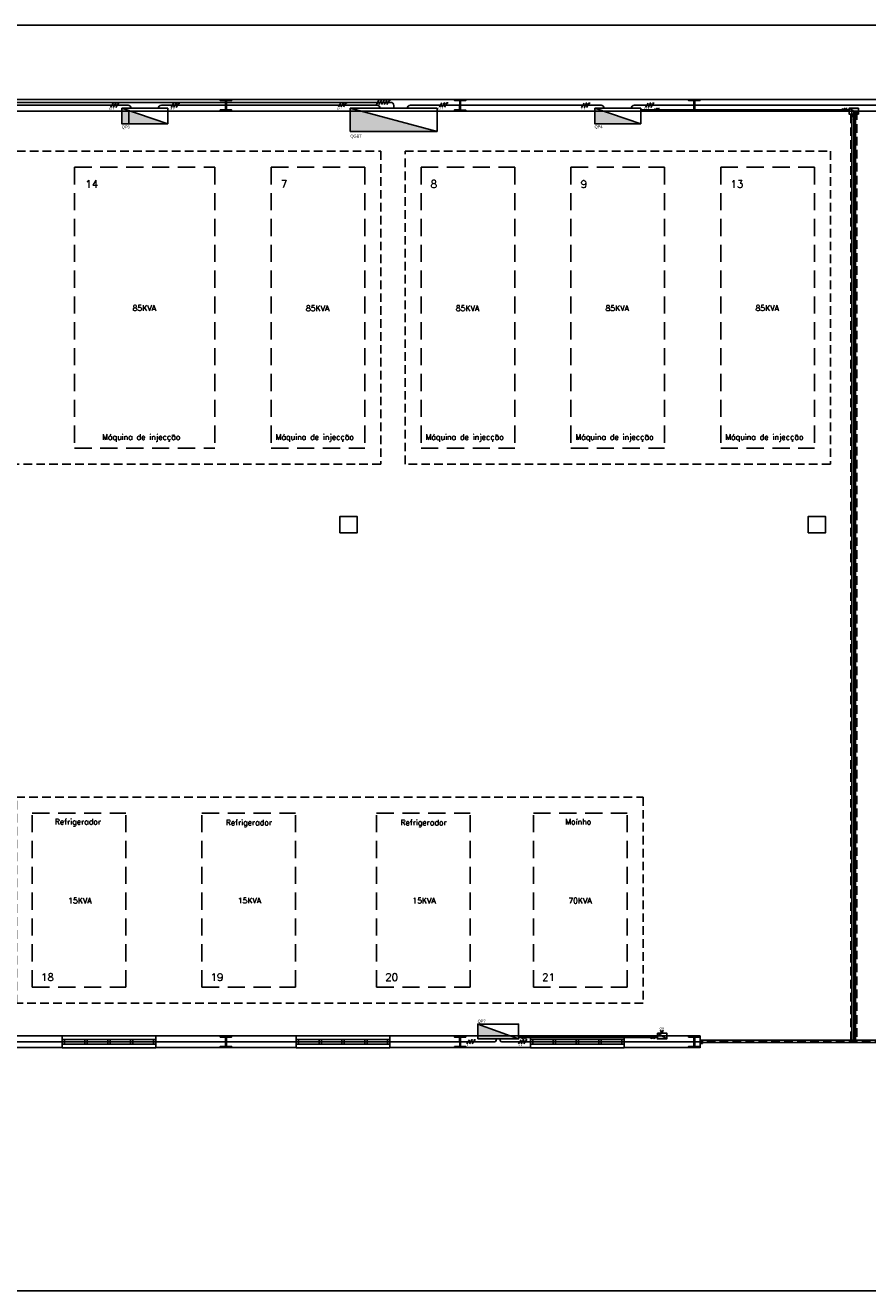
# Model space of a CAD drawing. Header units: millimetres. Extents: x -559 to 10735, y -2326 to 222.
# Tile 17 of 106: x -383 to -334, y 74 to 148. Entities that reach past the tile are written whole.
import ezdxf

# ---------------------------------------------------------------- set-up
doc = ezdxf.new("R2010")
doc.units = ezdxf.units.MM
doc.header["$LTSCALE"] = 4
doc.linetypes.add('HIDDEN', pattern=[0.375, 0.25, -0.125])
doc.linetypes.add('HIDDEN2', pattern=[0.1875, 0.125, -0.0625])
for name, color, linetype in [('Caminhos entre Quadros Eletricos', 2, 'Continuous'), ('Extremos da Area Total', 253, 'Continuous'), ('Identificaçao de Comodos', 251, 'Continuous'), ('Planta Baixa', 251, 'Continuous'), ('Quadros de Alimentaçao', 30, 'Continuous'), ('Quadros de Tomadas', 20, 'Continuous'), ('Separaçao de Cargas', 82, 'Continuous'), ('TRAY', 1, 'Continuous')]:
    doc.layers.add(name, color=color, linetype=linetype)
doc.styles.add('ROMANS8', font='romans8', dxfattribs={"height": 0.2})

# ---------------------------------------------------------------- blocks, each defined once
blk = doc.blocks.new('AUW01D3S-flat-22-flat-1')
at = {"color": 9}
for p, q in [((0, 0.125), (-2, 0.125)), ((0, -0.125), (-2, -0.125))]:
    blk.add_line(p, q, dxfattribs=at)
blk = doc.blocks.new('AUD18D1S-flat-52-flat-1')
at = {"color": 9}
for p, q in [((-2, -0.125), (-2, 0.125)), ((0, 0.125), (0, -0.125))]:
    blk.add_line(p, q, dxfattribs=at)
blk = doc.blocks.new('AUD19D1S-flat-52-flat-1')
at = {"color": 9}
for p, q in [((-2, 0), (-2, 0)), ((0, 0), (0, 0))]:
    blk.add_line(p, q, dxfattribs=at)
blk = doc.blocks.new('AUD37D1S-flat-152-flat-1')
at = {"color": 9}
for p, q in [((-0.05, 0.05), (-0.05, -0.05)), ((0, 0.05), (-0.05, 0.05)), ((0, -0.05), (0, 0.05)), ((-0.05, -0.05), (0, -0.05))]:
    blk.add_line(p, q, dxfattribs=at)
at = {"color": 9, "width": 0.5, "flags": 3}
for p in [(-0.05, 0), (-0.05, -0.05)]:
    blk.add_attdef('JAMBPT', p, '', height=0.01, rotation=180, dxfattribs=at)
at = {"color": 9, "oblique": 36.8699, "width": 1.25, "flags": 3}
for p in [(-0.05, 0.05), (-0.05, 0), (-0.05, -0.05)]:
    blk.add_attdef('JAMBPT', p, '', height=0.00632, rotation=243.4349, dxfattribs=at)
blk = doc.blocks.new('AUD37D1S-flat-151-flat-1')
at = {"color": 9}
for p, q in [((0, -0.05), (0, 0.05)), ((0, 0.05), (0.05, 0.05)), ((0.05, 0.05), (0.05, -0.05)), ((0.05, -0.05), (0, -0.05))]:
    blk.add_line(p, q, dxfattribs=at)
at = {"color": 9, "text_generation_flag": 4, "width": 1.25, "flags": 3}
for p in [(0.05, 0.05), (0.05, 0), (0.05, -0.05)]:
    blk.add_attdef('JAMBPT', p, '', height=0.00632, rotation=296.5651, dxfattribs=at)
at = {"color": 9, "text_generation_flag": 4, "width": 0.5, "flags": 3}
for p in [(0.05, 0), (0.05, -0.05)]:
    blk.add_attdef('JAMBPT', p, '', height=0.01, dxfattribs=at)
blk = doc.blocks.new('AUD40D1S-flat-44-flat-1')
at = {"color": 9}
for p, q in [((-1, 0.05), (-1, -0.05)), ((1, 0.05), (-1, 0.05)), ((1, -0.05), (1, 0.05)), ((-1, -0.05), (1, -0.05))]:
    blk.add_line(p, q, dxfattribs=at)
blk = doc.blocks.new('AUD40D1S-flat-43-flat-1')
at = {"color": 9}
for p, q in [((-1, 0.05), (-1, -0.05)), ((1, 0.05), (-1, 0.05)), ((1, -0.05), (1, 0.05)), ((-1, -0.05), (1, -0.05))]:
    blk.add_line(p, q, dxfattribs=at)
blk = doc.blocks.new('AUD37D1S-flat-150-flat-1')
at = {"color": 9}
for p, q in [((-0.05, 0.05), (-0.05, -0.05)), ((0, 0.05), (-0.05, 0.05)), ((0, -0.05), (0, 0.05)), ((-0.05, -0.05), (0, -0.05))]:
    blk.add_line(p, q, dxfattribs=at)
at = {"color": 9, "width": 0.5, "flags": 3}
for p in [(-0.05, 0), (-0.05, -0.05)]:
    blk.add_attdef('JAMBPT', p, '', height=0.01, rotation=180, dxfattribs=at)
at = {"color": 9, "oblique": 36.8699, "width": 1.25, "flags": 3}
for p in [(-0.05, 0.05), (-0.05, 0), (-0.05, -0.05)]:
    blk.add_attdef('JAMBPT', p, '', height=0.00632, rotation=243.4349, dxfattribs=at)
blk = doc.blocks.new('AUD37D1S-flat-149-flat-1')
at = {"color": 9}
for p, q in [((-0.05, 0.05), (-0.05, -0.05)), ((0, 0.05), (-0.05, 0.05)), ((0, -0.05), (0, 0.05)), ((-0.05, -0.05), (0, -0.05))]:
    blk.add_line(p, q, dxfattribs=at)
at = {"color": 9, "width": 0.5, "flags": 3}
for p in [(-0.05, 0), (-0.05, -0.05)]:
    blk.add_attdef('JAMBPT', p, '', height=0.01, rotation=180, dxfattribs=at)
at = {"color": 9, "oblique": 36.8699, "width": 1.25, "flags": 3}
for p in [(-0.05, 0.05), (-0.05, 0), (-0.05, -0.05)]:
    blk.add_attdef('JAMBPT', p, '', height=0.00632, rotation=243.4349, dxfattribs=at)
blk = doc.blocks.new('AUD37D1S-flat-148-flat-1')
at = {"color": 9}
for p, q in [((-0.05, 0.05), (-0.05, -0.05)), ((0, 0.05), (-0.05, 0.05)), ((0, -0.05), (0, 0.05)), ((-0.05, -0.05), (0, -0.05))]:
    blk.add_line(p, q, dxfattribs=at)
at = {"color": 9, "width": 0.5, "flags": 3}
for p in [(-0.05, 0), (-0.05, -0.05)]:
    blk.add_attdef('JAMBPT', p, '', height=0.01, rotation=180, dxfattribs=at)
at = {"color": 9, "oblique": 36.8699, "width": 1.25, "flags": 3}
for p in [(-0.05, 0.05), (-0.05, 0), (-0.05, -0.05)]:
    blk.add_attdef('JAMBPT', p, '', height=0.00632, rotation=243.4349, dxfattribs=at)
blk = doc.blocks.new('AUW01D1S-flat-68-flat-1')
at = {"color": 9}
blk.add_line((0.21875, 0), (-0.21875, 0), dxfattribs=at)
blk = doc.blocks.new('AUW01D1S-flat-67-flat-1')
at = {"color": 9}
blk.add_line((0.21875, 0), (-0.21875, 0), dxfattribs=at)
blk = doc.blocks.new('AUW01D1S-flat-66-flat-1')
at = {"color": 9}
blk.add_line((0.21875, 0), (-0.21875, 0), dxfattribs=at)
blk = doc.blocks.new('AUW01D1S-flat-65-flat-1')
at = {"color": 9}
blk.add_line((0.21875, 0), (-0.21875, 0), dxfattribs=at)
blk = doc.blocks.new('AUW01D3S-flat-21-flat-1')
at = {"color": 9}
for p, q in [((0, 0.125), (-2, 0.125)), ((0, -0.125), (-2, -0.125))]:
    blk.add_line(p, q, dxfattribs=at)
blk = doc.blocks.new('AUD18D1S-flat-51-flat-1')
at = {"color": 9}
for p, q in [((-2, -0.125), (-2, 0.125)), ((0, 0.125), (0, -0.125))]:
    blk.add_line(p, q, dxfattribs=at)
blk = doc.blocks.new('AUD19D1S-flat-51-flat-1')
at = {"color": 9}
for p, q in [((-2, 0), (-2, 0)), ((0, 0), (0, 0))]:
    blk.add_line(p, q, dxfattribs=at)
blk = doc.blocks.new('AUD37D1S-flat-147-flat-1')
at = {"color": 9}
for p, q in [((-0.05, 0.05), (-0.05, -0.05)), ((0, 0.05), (-0.05, 0.05)), ((0, -0.05), (0, 0.05)), ((-0.05, -0.05), (0, -0.05))]:
    blk.add_line(p, q, dxfattribs=at)
at = {"color": 9, "width": 0.5, "flags": 3}
for p in [(-0.05, 0), (-0.05, -0.05)]:
    blk.add_attdef('JAMBPT', p, '', height=0.01, rotation=180, dxfattribs=at)
at = {"color": 9, "oblique": 36.8699, "width": 1.25, "flags": 3}
for p in [(-0.05, 0.05), (-0.05, 0), (-0.05, -0.05)]:
    blk.add_attdef('JAMBPT', p, '', height=0.00632, rotation=243.4349, dxfattribs=at)
blk = doc.blocks.new('AUD37D1S-flat-146-flat-1')
at = {"color": 9}
for p, q in [((0, -0.05), (0, 0.05)), ((0, 0.05), (0.05, 0.05)), ((0.05, 0.05), (0.05, -0.05)), ((0.05, -0.05), (0, -0.05))]:
    blk.add_line(p, q, dxfattribs=at)
at = {"color": 9, "text_generation_flag": 4, "width": 1.25, "flags": 3}
for p in [(0.05, 0.05), (0.05, 0), (0.05, -0.05)]:
    blk.add_attdef('JAMBPT', p, '', height=0.00632, rotation=296.5651, dxfattribs=at)
at = {"color": 9, "text_generation_flag": 4, "width": 0.5, "flags": 3}
for p in [(0.05, 0), (0.05, -0.05)]:
    blk.add_attdef('JAMBPT', p, '', height=0.01, dxfattribs=at)
blk = doc.blocks.new('AUD40D1S-flat-42-flat-1')
at = {"color": 9}
for p, q in [((-1, 0.05), (-1, -0.05)), ((1, 0.05), (-1, 0.05)), ((1, -0.05), (1, 0.05)), ((-1, -0.05), (1, -0.05))]:
    blk.add_line(p, q, dxfattribs=at)
blk = doc.blocks.new('AUD40D1S-flat-41-flat-1')
at = {"color": 9}
for p, q in [((-1, 0.05), (-1, -0.05)), ((1, 0.05), (-1, 0.05)), ((1, -0.05), (1, 0.05)), ((-1, -0.05), (1, -0.05))]:
    blk.add_line(p, q, dxfattribs=at)
blk = doc.blocks.new('AUD37D1S-flat-145-flat-1')
at = {"color": 9}
for p, q in [((-0.05, 0.05), (-0.05, -0.05)), ((0, 0.05), (-0.05, 0.05)), ((0, -0.05), (0, 0.05)), ((-0.05, -0.05), (0, -0.05))]:
    blk.add_line(p, q, dxfattribs=at)
at = {"color": 9, "width": 0.5, "flags": 3}
for p in [(-0.05, 0), (-0.05, -0.05)]:
    blk.add_attdef('JAMBPT', p, '', height=0.01, rotation=180, dxfattribs=at)
at = {"color": 9, "oblique": 36.8699, "width": 1.25, "flags": 3}
for p in [(-0.05, 0.05), (-0.05, 0), (-0.05, -0.05)]:
    blk.add_attdef('JAMBPT', p, '', height=0.00632, rotation=243.4349, dxfattribs=at)
blk = doc.blocks.new('AUD37D1S-flat-144-flat-1')
at = {"color": 9}
for p, q in [((-0.05, 0.05), (-0.05, -0.05)), ((0, 0.05), (-0.05, 0.05)), ((0, -0.05), (0, 0.05)), ((-0.05, -0.05), (0, -0.05))]:
    blk.add_line(p, q, dxfattribs=at)
at = {"color": 9, "width": 0.5, "flags": 3}
for p in [(-0.05, 0), (-0.05, -0.05)]:
    blk.add_attdef('JAMBPT', p, '', height=0.01, rotation=180, dxfattribs=at)
at = {"color": 9, "oblique": 36.8699, "width": 1.25, "flags": 3}
for p in [(-0.05, 0.05), (-0.05, 0), (-0.05, -0.05)]:
    blk.add_attdef('JAMBPT', p, '', height=0.00632, rotation=243.4349, dxfattribs=at)
blk = doc.blocks.new('AUD37D1S-flat-143-flat-1')
at = {"color": 9}
for p, q in [((-0.05, 0.05), (-0.05, -0.05)), ((0, 0.05), (-0.05, 0.05)), ((0, -0.05), (0, 0.05)), ((-0.05, -0.05), (0, -0.05))]:
    blk.add_line(p, q, dxfattribs=at)
at = {"color": 9, "width": 0.5, "flags": 3}
for p in [(-0.05, 0), (-0.05, -0.05)]:
    blk.add_attdef('JAMBPT', p, '', height=0.01, rotation=180, dxfattribs=at)
at = {"color": 9, "oblique": 36.8699, "width": 1.25, "flags": 3}
for p in [(-0.05, 0.05), (-0.05, 0), (-0.05, -0.05)]:
    blk.add_attdef('JAMBPT', p, '', height=0.00632, rotation=243.4349, dxfattribs=at)
blk = doc.blocks.new('AUW01D1S-flat-64-flat-1')
at = {"color": 9}
blk.add_line((0.21875, 0), (-0.21875, 0), dxfattribs=at)
blk = doc.blocks.new('AUW01D1S-flat-63-flat-1')
at = {"color": 9}
blk.add_line((0.21875, 0), (-0.21875, 0), dxfattribs=at)
blk = doc.blocks.new('AUW01D1S-flat-62-flat-1')
at = {"color": 9}
blk.add_line((0.21875, 0), (-0.21875, 0), dxfattribs=at)
blk = doc.blocks.new('AUW01D1S-flat-61-flat-1')
at = {"color": 9}
blk.add_line((0.21875, 0), (-0.21875, 0), dxfattribs=at)
blk = doc.blocks.new('AUW01D3S-flat-20-flat-1')
at = {"color": 9}
for p, q in [((0, 0.125), (-2, 0.125)), ((0, -0.125), (-2, -0.125))]:
    blk.add_line(p, q, dxfattribs=at)
blk = doc.blocks.new('AUD18D1S-flat-50-flat-1')
at = {"color": 9}
for p, q in [((-2, -0.125), (-2, 0.125)), ((0, 0.125), (0, -0.125))]:
    blk.add_line(p, q, dxfattribs=at)
blk = doc.blocks.new('AUD19D1S-flat-50-flat-1')
at = {"color": 9}
for p, q in [((-2, 0), (-2, 0)), ((0, 0), (0, 0))]:
    blk.add_line(p, q, dxfattribs=at)
blk = doc.blocks.new('AUD37D1S-flat-142-flat-1')
at = {"color": 9}
for p, q in [((-0.05, 0.05), (-0.05, -0.05)), ((0, 0.05), (-0.05, 0.05)), ((0, -0.05), (0, 0.05)), ((-0.05, -0.05), (0, -0.05))]:
    blk.add_line(p, q, dxfattribs=at)
at = {"color": 9, "width": 0.5, "flags": 3}
for p in [(-0.05, 0), (-0.05, -0.05)]:
    blk.add_attdef('JAMBPT', p, '', height=0.01, rotation=180, dxfattribs=at)
at = {"color": 9, "oblique": 36.8699, "width": 1.25, "flags": 3}
for p in [(-0.05, 0.05), (-0.05, 0), (-0.05, -0.05)]:
    blk.add_attdef('JAMBPT', p, '', height=0.00632, rotation=243.4349, dxfattribs=at)
blk = doc.blocks.new('AUD37D1S-flat-141-flat-1')
at = {"color": 9}
for p, q in [((0, -0.05), (0, 0.05)), ((0, 0.05), (0.05, 0.05)), ((0.05, 0.05), (0.05, -0.05)), ((0.05, -0.05), (0, -0.05))]:
    blk.add_line(p, q, dxfattribs=at)
at = {"color": 9, "text_generation_flag": 4, "width": 1.25, "flags": 3}
for p in [(0.05, 0.05), (0.05, 0), (0.05, -0.05)]:
    blk.add_attdef('JAMBPT', p, '', height=0.00632, rotation=296.5651, dxfattribs=at)
at = {"color": 9, "text_generation_flag": 4, "width": 0.5, "flags": 3}
for p in [(0.05, 0), (0.05, -0.05)]:
    blk.add_attdef('JAMBPT', p, '', height=0.01, dxfattribs=at)
blk = doc.blocks.new('AUD40D1S-flat-40-flat-1')
at = {"color": 9}
for p, q in [((-1, 0.05), (-1, -0.05)), ((1, 0.05), (-1, 0.05)), ((1, -0.05), (1, 0.05)), ((-1, -0.05), (1, -0.05))]:
    blk.add_line(p, q, dxfattribs=at)
blk = doc.blocks.new('AUD40D1S-flat-39-flat-1')
at = {"color": 9}
for p, q in [((-1, 0.05), (-1, -0.05)), ((1, 0.05), (-1, 0.05)), ((1, -0.05), (1, 0.05)), ((-1, -0.05), (1, -0.05))]:
    blk.add_line(p, q, dxfattribs=at)
blk = doc.blocks.new('AUD37D1S-flat-140-flat-1')
at = {"color": 9}
for p, q in [((-0.05, 0.05), (-0.05, -0.05)), ((0, 0.05), (-0.05, 0.05)), ((0, -0.05), (0, 0.05)), ((-0.05, -0.05), (0, -0.05))]:
    blk.add_line(p, q, dxfattribs=at)
at = {"color": 9, "width": 0.5, "flags": 3}
for p in [(-0.05, 0), (-0.05, -0.05)]:
    blk.add_attdef('JAMBPT', p, '', height=0.01, rotation=180, dxfattribs=at)
at = {"color": 9, "oblique": 36.8699, "width": 1.25, "flags": 3}
for p in [(-0.05, 0.05), (-0.05, 0), (-0.05, -0.05)]:
    blk.add_attdef('JAMBPT', p, '', height=0.00632, rotation=243.4349, dxfattribs=at)
blk = doc.blocks.new('AUD37D1S-flat-139-flat-1')
at = {"color": 9}
for p, q in [((-0.05, 0.05), (-0.05, -0.05)), ((0, 0.05), (-0.05, 0.05)), ((0, -0.05), (0, 0.05)), ((-0.05, -0.05), (0, -0.05))]:
    blk.add_line(p, q, dxfattribs=at)
at = {"color": 9, "width": 0.5, "flags": 3}
for p in [(-0.05, 0), (-0.05, -0.05)]:
    blk.add_attdef('JAMBPT', p, '', height=0.01, rotation=180, dxfattribs=at)
at = {"color": 9, "oblique": 36.8699, "width": 1.25, "flags": 3}
for p in [(-0.05, 0.05), (-0.05, 0), (-0.05, -0.05)]:
    blk.add_attdef('JAMBPT', p, '', height=0.00632, rotation=243.4349, dxfattribs=at)
blk = doc.blocks.new('AUD37D1S-flat-138-flat-1')
at = {"color": 9}
for p, q in [((-0.05, 0.05), (-0.05, -0.05)), ((0, 0.05), (-0.05, 0.05)), ((0, -0.05), (0, 0.05)), ((-0.05, -0.05), (0, -0.05))]:
    blk.add_line(p, q, dxfattribs=at)
at = {"color": 9, "width": 0.5, "flags": 3}
for p in [(-0.05, 0), (-0.05, -0.05)]:
    blk.add_attdef('JAMBPT', p, '', height=0.01, rotation=180, dxfattribs=at)
at = {"color": 9, "oblique": 36.8699, "width": 1.25, "flags": 3}
for p in [(-0.05, 0.05), (-0.05, 0), (-0.05, -0.05)]:
    blk.add_attdef('JAMBPT', p, '', height=0.00632, rotation=243.4349, dxfattribs=at)
blk = doc.blocks.new('AUW01D1S-flat-60-flat-1')
at = {"color": 9}
blk.add_line((0.21875, 0), (-0.21875, 0), dxfattribs=at)
blk = doc.blocks.new('AUW01D1S-flat-59-flat-1')
at = {"color": 9}
blk.add_line((0.21875, 0), (-0.21875, 0), dxfattribs=at)
blk = doc.blocks.new('AUW01D1S-flat-58-flat-1')
at = {"color": 9}
blk.add_line((0.21875, 0), (-0.21875, 0), dxfattribs=at)
blk = doc.blocks.new('AUW01D1S-flat-57-flat-1')
at = {"color": 9}
blk.add_line((0.21875, 0), (-0.21875, 0), dxfattribs=at)
blk = doc.blocks.new('AUD18D1S-flat-22-flat-1')
at = {"color": 9}
for p, q in [((0, -0.125), (0, 0.125)), ((4.75, 0.125), (4.75, -0.125))]:
    blk.add_line(p, q, dxfattribs=at)
blk = doc.blocks.new('AUD19D1S-flat-22-flat-1')
at = {"color": 9}
for p, q in [((0, 0), (0, 0)), ((4.75, 0), (4.75, 0))]:
    blk.add_line(p, q, dxfattribs=at)
blk = doc.blocks.new('AUD37D1S-flat-62-flat-1')
at = {"color": 9}
for p, q in [((0, 0.0375), (0, -0.0375)), ((0.05, 0.0375), (0, 0.0375)), ((0.05, -0.0375), (0.05, 0.0375)), ((0, -0.0375), (0.05, -0.0375))]:
    blk.add_line(p, q, dxfattribs=at)
at = {"color": 9, "oblique": 22.61986, "width": 1.083333, "flags": 3}
for p in [(0.05, 0.0375), (0.05, 0), (0.05, -0.0375)]:
    blk.add_attdef('JAMBPT', p, '', height=0.00588, rotation=56.30993, dxfattribs=at)
at = {"color": 9, "width": 0.666667, "flags": 3}
for p in [(0.05, 0.0375), (0.05, 0)]:
    blk.add_attdef('JAMBPT', p, '', height=0.0075, dxfattribs=at)
blk = doc.blocks.new('AUD41D1S-flat-12-flat-1')
at = {"color": 9}
for p, q in [((-2.375, 0.0375), (-2.375, -0.0375)), ((2.375, -0.0375), (2.375, 0.0375))]:
    blk.add_line(p, q, dxfattribs=at)
blk = doc.blocks.new('AUD10D1S-flat-1-flat-1')
at = {"color": 9}
for p, q in [((0, 0), (0, -0.05)), ((4.65, 0), (0, 0)), ((4.65, -0.05), (4.65, 0)), ((0, -0.05), (4.65, -0.05))]:
    blk.add_line(p, q, dxfattribs=at)

msp = doc.modelspace()

# ---------------------------------------------------------------- hatches: boundary and pattern name
at = {"layer": 'Quadros de Alimentaçao'}
h = msp.add_hatch(color=256, dxfattribs=at)
h.dxf.hatch_style = 1
h.paths.add_polyline_path([(-377, 142.535), (-377.499, 142.535), (-377.499, 141.805), (-374.825, 141.805)])
h.paths.add_polyline_path([(-377.499, 142.702), (-377.499, 142.535), (-377, 142.535)])
h.paths.add_polyline_path([(-363.599, 142.535), (-364.226, 142.535), (-364.226, 141.355), (-359.187, 141.355)])
h.paths.add_polyline_path([(-364.226, 142.702), (-364.226, 142.535), (-363.599, 142.535)])
h.paths.add_polyline_path([(-349.539, 142.535), (-350.038, 142.535), (-350.038, 141.805), (-347.363, 141.805)])
h.paths.add_polyline_path([(-350.038, 142.702), (-350.038, 142.535), (-349.539, 142.535)])
h.paths.add_polyline_path([(-320.253, 142.535), (-320.742, 142.535), (-320.742, 141.801), (-318.067, 141.801)])
h.paths.add_polyline_path([(-320.742, 142.699), (-320.742, 142.535), (-320.253, 142.535)])
h.paths.add_polyline_path([(-469.468, 120.302), (-469.468, 119.396), (-465.507, 119.396)])
h.paths.add_polyline_path([(-473.637, 142.535), (-474.369, 142.535), (-474.369, 141.796), (-470.408, 141.796)])
h.paths.add_polyline_path([(-474.369, 142.702), (-474.369, 142.535), (-473.637, 142.535)])
h.paths.add_polyline_path([(-410.399, 142.702), (-410.399, 142.535), (-409.9, 142.535)])
h.paths.add_polyline_path([(-409.9, 142.535), (-410.399, 142.535), (-410.399, 141.805), (-407.724, 141.805)])
h.paths.add_polyline_path([(-444.772, 142.702), (-444.772, 142.535), (-444.272, 142.535)])
h.paths.add_polyline_path([(-444.272, 142.535), (-444.772, 142.535), (-444.772, 142.13), (-443.065, 142.13)])
h.paths.add_polyline_path([(-495.7, 119.89), (-495.7, 119.396), (-494.353, 119.396)])
h.paths.add_polyline_path([(-494.353, 119.396), (-495.7, 119.396), (-495.7, 119.328), (-494.167, 119.328)])
h.paths.add_polyline_path([(-503.573, 96.584), (-504.409, 94.212), (-503.573, 94.212)])
h.paths.add_polyline_path([(-503.403, 97.067), (-503.573, 96.584), (-503.573, 94.212), (-503.403, 94.212)])
h = msp.add_hatch(dxfattribs=at)
h.set_pattern_fill('ANGLE', color=256)
h.set_pattern_definition([(0, (-558.6985, 0.659), (0, 6.985), [5.08, -1.905]), (90, (-558.6985, 0.659), (-6.985, 4e-16), [5.08, -1.905])])
h.paths.add_polyline_path([(-409.9, 142.535), (-410.399, 142.535), (-410.399, 141.805), (-407.724, 141.805)])
h.paths.add_polyline_path([(-410.399, 142.702), (-410.399, 142.535), (-409.9, 142.535)])
h.paths.add_polyline_path([(-377.499, 142.702), (-377.499, 142.535), (-377, 142.535)])
h.paths.add_polyline_path([(-377, 142.535), (-377.499, 142.535), (-377.499, 141.805), (-374.825, 141.805)])
h = msp.add_hatch(color=256, dxfattribs=at)
h.dxf.hatch_style = 1
h.paths.add_polyline_path([(-356.829, 89.524), (-356.829, 88.835), (-354.925, 88.835)])
h.paths.add_polyline_path([(-354.925, 88.835), (-356.829, 88.835), (-356.829, 88.665), (-354.456, 88.665)])
at = {"layer": 'Quadros de Tomadas'}
h = msp.add_hatch(color=256, dxfattribs=at)
h.dxf.hatch_style = 1
h.paths.add_polyline_path([(-346.131, 88.835), (-346.396, 88.835), (-346.396, 88.665), (-345.857, 88.665)])
h.paths.add_polyline_path([(-346.396, 89), (-346.396, 88.835), (-346.131, 88.835)])
h.paths.add_polyline_path([(-400.51, 88.835), (-400.775, 88.835), (-400.775, 88.665), (-400.236, 88.665)])
h.paths.add_polyline_path([(-400.775, 89), (-400.775, 88.835), (-400.51, 88.835)])
h.paths.add_polyline_path([(-455.123, 88.835), (-455.338, 88.835), (-455.338, 88.634), (-454.799, 88.634)])
h.paths.add_polyline_path([(-455.338, 88.969), (-455.338, 88.835), (-455.123, 88.835)])
h.paths.add_polyline_path([(-424.956, 142.702), (-425.495, 142.702), (-425.226, 142.535), (-424.956, 142.535)])
h.paths.add_polyline_path([(-424.956, 142.535), (-425.226, 142.535), (-424.956, 142.367)])
h.paths.add_polyline_path([(-394.083, 142.702), (-394.621, 142.702), (-394.352, 142.535), (-394.083, 142.535)])
h.paths.add_polyline_path([(-394.083, 142.535), (-394.352, 142.535), (-394.083, 142.367)])
h.paths.add_polyline_path([(-334.731, 142.702), (-335.269, 142.702), (-335, 142.535), (-334.731, 142.535)])
h.paths.add_polyline_path([(-334.731, 142.535), (-335, 142.535), (-334.731, 142.367)])

# ---------------------------------------------------------------- linework, layer by layer
at = {"layer": 'Caminhos entre Quadros Eletricos'}
for p, q in [((-363.588, 143.044), (-479.537, 143.044)), ((-408.096, 142.874), (-377.124, 142.874)), ((-378.149, 142.755), (-377.996, 142.994)), ((-377.996, 142.755), (-377.875, 142.945)), ((-377.844, 142.994), (-377.844, 142.994)), ((-377.844, 142.755), (-377.691, 142.994)), ((-377.742, 142.994), (-377.639, 142.994)), ((-375.197, 142.874), (-362.668, 142.874)), ((-374.636, 142.755), (-374.483, 142.994)), ((-374.483, 142.755), (-374.361, 142.945)), ((-374.33, 142.994), (-374.33, 142.994)), ((-374.33, 142.755), (-374.177, 142.994)), ((-374.229, 142.994), (-374.126, 142.994)), ((-364.922, 142.779), (-364.769, 143.018)), ((-364.769, 142.779), (-364.647, 142.97)), ((-364.616, 143.018), (-364.616, 143.018)), ((-364.616, 142.779), (-364.464, 143.018)), ((-364.515, 143.018), (-364.412, 143.018)), ((-363.588, 143.044), (-361.881, 143.044)), ((-362.715, 142.925), (-362.562, 143.164)), ((-362.562, 142.925), (-362.409, 143.164)), ((-362.409, 142.925), (-362.256, 143.164)), ((-362.256, 142.925), (-362.135, 143.115)), ((-362.104, 143.164), (-362.104, 143.164)), ((-362.104, 142.925), (-361.951, 143.164)), ((-362.003, 143.164), (-361.899, 143.164)), ((-361.706, 142.702), (-361.706, 142.87)), ((-349.66, 142.874), (-360.747, 142.874)), ((-359.058, 142.769), (-358.906, 143.008)), ((-358.906, 142.769), (-358.784, 142.959)), ((-358.753, 143.007), (-358.753, 143.008)), ((-358.753, 142.769), (-358.6, 143.008)), ((-358.652, 143.008), (-358.549, 143.008)), ((-350.811, 142.755), (-350.658, 142.994)), ((-350.658, 142.755), (-350.536, 142.945)), ((-350.505, 142.994), (-350.505, 142.994)), ((-350.505, 142.755), (-350.353, 142.994)), ((-350.404, 142.994), (-350.301, 142.994)), ((-320.369, 142.871), (-347.738, 142.874)), ((-347.091, 142.755), (-346.939, 142.994)), ((-346.939, 142.755), (-346.817, 142.945)), ((-346.786, 142.993), (-346.786, 142.994)), ((-346.786, 142.755), (-346.633, 142.994)), ((-346.685, 142.994), (-346.582, 142.994)), ((-385.069, 88.495), (-355.847, 88.495)), ((-357.46, 88.376), (-357.307, 88.615)), ((-357.307, 88.376), (-357.186, 88.566)), ((-357.155, 88.615), (-357.155, 88.615)), ((-357.155, 88.376), (-357.002, 88.615)), ((-357.053, 88.615), (-356.95, 88.615)), ((-355.766, 88.576), (-355.766, 88.665)), ((-355.518, 88.576), (-355.518, 88.665)), ((-344.284, 88.495), (-355.438, 88.495)), ((-354.463, 88.376), (-354.31, 88.615)), ((-354.31, 88.376), (-354.188, 88.566)), ((-354.158, 88.615), (-354.157, 88.615)), ((-354.157, 88.376), (-354.005, 88.615)), ((-354.056, 88.615), (-353.953, 88.615))]:
    msp.add_line(p, q, dxfattribs=at)
at = {"layer": 'Caminhos entre Quadros Eletricos', "linetype": 'HIDDEN2'}
msp.add_line((-344.284, 88.495), (-330.69, 88.495), dxfattribs=at)
at = {"layer": 'Caminhos entre Quadros Eletricos'}
for points in [[(-376.952, 142.702, 0.419009), (-377.127, 142.874, -0.008172)], [(-375.372, 142.702, -0.419009), (-375.197, 142.874, 0.008172)], [(-362.496, 142.702, 0.419009), (-362.671, 142.874, -0.008172)], [(-361.706, 142.87, 0.40946), (-361.881, 143.044, -0.008172)], [(-360.916, 142.702, -0.419009), (-360.741, 142.874, 0.008172)], [(-349.49, 142.702, 0.419009), (-349.665, 142.874, -0.008172)], [(-347.911, 142.702, -0.419009), (-347.736, 142.874, 0.008172)]]:
    msp.add_lwpolyline(points, format="xyb", dxfattribs=at)
for centre in [(-377.859, 142.969), (-374.346, 142.969), (-364.632, 142.994), (-362.119, 143.139), (-358.769, 142.983), (-350.521, 142.969), (-346.802, 142.969), (-357.17, 88.59), (-354.173, 88.59)]:
    msp.add_circle(centre, 0.0286, dxfattribs=at)
for centre, start, end in [((-355.847, 88.576), 270, 0), ((-355.438, 88.576), 180, 270)]:
    msp.add_arc(centre, 0.0809, start, end, dxfattribs=at)
at = {"layer": 'Extremos da Area Total'}
msp.add_lwpolyline([(-537.343, 138.958), (-537.343, 147.519), (-283.054, 147.519), (-283.054, 74.044), (-537.343, 74.044), (-537.343, 137.516)], dxfattribs=at)
at = {"layer": 'Planta Baixa'}
for p, q in [((-464.503, 143.215), (-312.989, 143.215)), ((-464.503, 142.535), (-312.989, 142.535)), ((-380.963, 88.835), (-385.381, 88.835)), ((-375.525, 88.835), (-367.368, 88.835)), ((-361.93, 88.835), (-353.774, 88.835)), ((-348.336, 88.835), (-343.917, 88.835)), ((-337.46, 88.597), (-337.46, 88.461)), ((-385.381, 88.156), (-380.963, 88.156)), ((-375.525, 88.156), (-367.368, 88.156)), ((-361.93, 88.156), (-353.774, 88.156)), ((-348.336, 88.156), (-343.917, 88.156))]:
    msp.add_line(p, q, dxfattribs=at)
at = {"layer": 'Planta Baixa', "linetype": 'HIDDEN'}
for p, q in [((-380.24, 139.276), (-372.084, 139.276)), ((-380.24, 139.276), (-380.24, 122.963)), ((-372.084, 139.276), (-372.084, 122.963)), ((-368.821, 139.276), (-368.821, 122.963)), ((-368.821, 139.276), (-363.383, 139.276)), ((-363.383, 139.276), (-363.383, 122.963)), ((-360.12, 139.276), (-354.682, 139.276)), ((-360.12, 139.276), (-360.12, 122.963)), ((-354.682, 139.276), (-354.682, 122.963)), ((-351.419, 139.276), (-351.419, 122.963)), ((-351.419, 139.276), (-345.982, 139.276)), ((-345.982, 139.276), (-345.982, 122.963)), ((-342.719, 139.276), (-337.281, 139.276)), ((-342.719, 139.276), (-342.719, 122.963)), ((-337.281, 139.276), (-337.281, 122.963)), ((-380.24, 122.963), (-372.084, 122.963)), ((-368.821, 122.963), (-363.383, 122.963)), ((-360.12, 122.963), (-354.682, 122.963)), ((-351.419, 122.963), (-345.982, 122.963)), ((-342.719, 122.963), (-337.281, 122.963)), ((-382.688, 91.66), (-382.688, 101.775)), ((-382.688, 101.775), (-377.25, 101.775)), ((-377.25, 91.66), (-377.25, 101.775)), ((-372.845, 101.775), (-367.407, 101.775)), ((-372.845, 91.66), (-372.845, 101.775)), ((-367.407, 91.66), (-367.407, 101.775)), ((-362.703, 101.775), (-357.265, 101.775)), ((-362.703, 91.66), (-362.703, 101.775)), ((-357.265, 91.66), (-357.265, 101.775)), ((-353.595, 91.66), (-353.595, 101.775)), ((-353.595, 101.775), (-348.157, 101.775)), ((-348.157, 91.66), (-348.157, 101.775)), ((-382.688, 91.66), (-377.25, 91.66)), ((-372.845, 91.66), (-367.407, 91.66)), ((-362.703, 91.66), (-357.265, 91.66)), ((-353.595, 91.66), (-348.157, 91.66))]:
    msp.add_line(p, q, dxfattribs=at)
at = {"layer": 'Planta Baixa'}
for points in [[(-371.12, 143.201), (-371.12, 143.147), (-371.392, 143.147, 0.414214), (-371.42, 143.119), (-371.42, 142.63, 0.414214), (-371.392, 142.603), (-371.12, 142.603), (-371.12, 142.548), (-371.773, 142.548), (-371.773, 142.603), (-371.501, 142.603, 0.414214), (-371.474, 142.63), (-371.474, 143.119, 0.414214), (-371.501, 143.147), (-371.773, 143.147), (-371.773, 143.201)], [(-357.524, 143.199), (-357.524, 143.145), (-357.796, 143.146, 0.414214), (-357.824, 143.119), (-357.826, 142.63, 0.414214), (-357.799, 142.602), (-357.527, 142.601), (-357.527, 142.547), (-358.18, 142.55), (-358.18, 142.604), (-357.908, 142.603, 0.414214), (-357.88, 142.63), (-357.878, 143.119, 0.414214), (-357.905, 143.147), (-358.177, 143.148), (-358.177, 143.203)], [(-343.931, 143.201), (-343.931, 143.147), (-344.203, 143.147, 0.414214), (-344.23, 143.119), (-344.23, 142.63, 0.414214), (-344.203, 142.603), (-343.931, 142.603), (-343.931, 142.548), (-344.583, 142.548), (-344.583, 142.603), (-344.312, 142.603, 0.414214), (-344.284, 142.63), (-344.284, 143.119, 0.414214), (-344.312, 143.147), (-344.583, 143.147), (-344.583, 143.201)], [(-371.12, 88.169), (-371.12, 88.224), (-371.392, 88.224, -0.414214), (-371.42, 88.251), (-371.42, 88.74, -0.414214), (-371.392, 88.767), (-371.12, 88.767), (-371.12, 88.822), (-371.773, 88.822), (-371.773, 88.767), (-371.501, 88.767, -0.414214), (-371.474, 88.74), (-371.474, 88.251, -0.414214), (-371.501, 88.224), (-371.773, 88.224), (-371.773, 88.169)], [(-357.524, 88.171), (-357.524, 88.225), (-357.796, 88.224, -0.414214), (-357.824, 88.251), (-357.826, 88.74, -0.414214), (-357.799, 88.768), (-357.527, 88.769), (-357.527, 88.823), (-358.18, 88.82), (-358.18, 88.766), (-357.908, 88.767, -0.414214), (-357.88, 88.74), (-357.878, 88.251, -0.414214), (-357.905, 88.223), (-358.177, 88.222), (-358.177, 88.167)], [(-343.931, 88.169), (-343.931, 88.224), (-344.203, 88.224, -0.414214), (-344.23, 88.251), (-344.23, 88.74, -0.414214), (-344.203, 88.767), (-343.931, 88.767), (-343.931, 88.822), (-344.583, 88.822), (-344.583, 88.767), (-344.312, 88.767, -0.414214), (-344.284, 88.74), (-344.284, 88.251, -0.414214), (-344.312, 88.224), (-344.583, 88.224), (-344.583, 88.169)]]:
    msp.add_lwpolyline(points, format="xyb", close=True, dxfattribs=at)
for points in [[(-364.836, 118.055), (-363.822, 118.055), (-363.822, 118.992), (-364.836, 118.992)], [(-337.646, 118.055), (-336.632, 118.055), (-336.632, 118.992), (-337.646, 118.992)]]:
    msp.add_lwpolyline(points, close=True, dxfattribs=at)
at = {"layer": 'Quadros de Alimentaçao'}
for p, q in [((-377.499, 142.702), (-374.825, 141.805)), ((-364.226, 142.702), (-359.187, 141.355)), ((-350.038, 142.702), (-347.363, 141.805)), ((-356.829, 89.524), (-354.456, 88.665))]:
    msp.add_line(p, q, dxfattribs=at)
for points in [[(-377.499, 142.702), (-374.825, 142.702), (-374.825, 141.805), (-377.499, 141.805)], [(-364.226, 142.702), (-359.187, 142.702), (-359.187, 141.355), (-364.226, 141.355)], [(-350.038, 142.702), (-347.363, 142.702), (-347.363, 141.805), (-350.038, 141.805)], [(-356.829, 88.665), (-354.456, 88.665), (-354.456, 89.524), (-356.829, 89.524)]]:
    msp.add_lwpolyline(points, close=True, dxfattribs=at)
at = {"layer": 'Quadros de Tomadas'}
for p, q in [((-347.363, 142.619), (-335.269, 142.619)), ((-346.612, 142.539), (-346.51, 142.698)), ((-346.51, 142.539), (-346.429, 142.666)), ((-346.408, 142.539), (-346.306, 142.698)), ((-346.341, 142.698), (-346.272, 142.698)), ((-335.725, 142.539), (-335.623, 142.698)), ((-335.623, 142.539), (-335.542, 142.666)), ((-335.521, 142.539), (-335.42, 142.698)), ((-335.454, 142.698), (-335.385, 142.698)), ((-334.731, 142.367), (-335.269, 142.702)), ((-334.903, 142.28), (-335.058, 142.28)), ((-334.98, 142.28), (-334.98, 142.367)), ((-346.396, 89), (-345.857, 88.665)), ((-346.224, 89.088), (-346.069, 89.088)), ((-346.146, 89.088), (-346.146, 89)), ((-354.456, 88.75), (-346.396, 88.75)), ((-354.268, 88.671), (-354.166, 88.83)), ((-354.166, 88.671), (-354.085, 88.798)), ((-354.064, 88.671), (-353.963, 88.83)), ((-353.997, 88.83), (-353.928, 88.83)), ((-346.784, 88.671), (-346.682, 88.83)), ((-346.682, 88.671), (-346.601, 88.798)), ((-346.58, 88.671), (-346.478, 88.83)), ((-346.513, 88.83), (-346.444, 88.83))]:
    msp.add_line(p, q, dxfattribs=at)
for points in [[(-334.731, 142.367), (-335.269, 142.367), (-335.269, 142.702), (-334.731, 142.702)], [(-346.396, 89), (-345.857, 89), (-345.857, 88.665), (-346.396, 88.665)]]:
    msp.add_lwpolyline(points, close=True, dxfattribs=at)
for points in [[(-335.058, 142.367), (-334.903, 142.367)], [(-346.069, 89), (-346.224, 89)]]:
    msp.add_lwpolyline(points, dxfattribs=at)
for centre in [(-346.419, 142.682), (-335.532, 142.682), (-354.075, 88.814), (-346.59, 88.814)]:
    msp.add_circle(centre, 0.0191, dxfattribs=at)
for centre, start, end in [((-334.98, 142.202), 0, 180), ((-346.146, 89.165), 180, 0)]:
    msp.add_arc(centre, 0.0775, start, end, dxfattribs=at)
at = {"layer": 'Separaçao de Cargas', "linetype": 'HIDDEN2'}
for points in [[(-392.589, 140.205), (-362.454, 140.205), (-362.454, 122.034), (-392.589, 122.034)], [(-361.049, 140.205), (-336.352, 140.205), (-336.352, 122.034), (-361.049, 122.034)], [(-383.616, 102.704), (-347.228, 102.704), (-347.228, 90.731), (-383.616, 90.731)]]:
    msp.add_lwpolyline(points, close=True, dxfattribs=at)
at = {"layer": 'TRAY'}
msp.add_line((-335, 142.535), (-335, 88.593), dxfattribs=at)
at = {"layer": 'TRAY', "linetype": 'HIDDEN2'}
msp.add_lwpolyline([(-335.177, 142.535), (-334.823, 142.535), (-334.823, 88.593), (-335.177, 88.593)], close=True, dxfattribs=at)
at = {"layer": 'TRAY'}
msp.add_lwpolyline([(-335.104, 142.535), (-334.896, 142.535), (-334.896, 88.597), (-335.104, 88.597)], close=True, dxfattribs=at)

# ---------------------------------------------------------------- block references
at = {"layer": 'Planta Baixa', "xscale": 2.718962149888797, "yscale": 2.718962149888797, "zscale": 2.718962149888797}
for name, p in [('AUW01D3S-flat-20-flat-1', (-375.525, 88.495)), ('AUD18D1S-flat-50-flat-1', (-375.525, 88.495)), ('AUD37D1S-flat-141-flat-1', (-380.963, 88.495)), ('AUD40D1S-flat-40-flat-1', (-378.244, 88.495)), ('AUD40D1S-flat-39-flat-1', (-378.244, 88.495)), ('AUD19D1S-flat-50-flat-1', (-375.525, 88.495)), ('AUW01D1S-flat-57-flat-1', (-380.232, 88.495)), ('AUD37D1S-flat-138-flat-1', (-379.502, 88.495)), ('AUW01D1S-flat-58-flat-1', (-378.907, 88.495)), ('AUD37D1S-flat-139-flat-1', (-378.176, 88.495)), ('AUW01D1S-flat-59-flat-1', (-377.581, 88.495)), ('AUD37D1S-flat-140-flat-1', (-376.851, 88.495)), ('AUW01D1S-flat-60-flat-1', (-376.256, 88.495)), ('AUD37D1S-flat-142-flat-1', (-375.525, 88.495)), ('AUW01D3S-flat-21-flat-1', (-361.93, 88.495)), ('AUD18D1S-flat-51-flat-1', (-361.93, 88.495)), ('AUD37D1S-flat-146-flat-1', (-367.368, 88.495)), ('AUD40D1S-flat-42-flat-1', (-364.649, 88.495)), ('AUD40D1S-flat-41-flat-1', (-364.649, 88.495)), ('AUD19D1S-flat-51-flat-1', (-361.93, 88.495)), ('AUW01D1S-flat-61-flat-1', (-366.638, 88.495)), ('AUD37D1S-flat-143-flat-1', (-365.907, 88.495)), ('AUW01D1S-flat-62-flat-1', (-365.312, 88.495)), ('AUD37D1S-flat-144-flat-1', (-364.581, 88.495)), ('AUW01D1S-flat-63-flat-1', (-363.987, 88.495)), ('AUD37D1S-flat-145-flat-1', (-363.256, 88.495)), ('AUW01D1S-flat-64-flat-1', (-362.661, 88.495)), ('AUD37D1S-flat-147-flat-1', (-361.93, 88.495)), ('AUW01D3S-flat-22-flat-1', (-348.336, 88.495)), ('AUD18D1S-flat-52-flat-1', (-348.336, 88.495)), ('AUD37D1S-flat-151-flat-1', (-353.774, 88.495)), ('AUD40D1S-flat-44-flat-1', (-351.055, 88.495)), ('AUD40D1S-flat-43-flat-1', (-351.055, 88.495)), ('AUD19D1S-flat-52-flat-1', (-348.336, 88.495)), ('AUW01D1S-flat-65-flat-1', (-353.043, 88.495)), ('AUD37D1S-flat-148-flat-1', (-352.312, 88.495)), ('AUW01D1S-flat-66-flat-1', (-351.717, 88.495)), ('AUD37D1S-flat-149-flat-1', (-350.987, 88.495)), ('AUW01D1S-flat-67-flat-1', (-350.392, 88.495)), ('AUD37D1S-flat-150-flat-1', (-349.661, 88.495)), ('AUW01D1S-flat-68-flat-1', (-349.066, 88.495)), ('AUD37D1S-flat-152-flat-1', (-348.336, 88.495)), ('AUD18D1S-flat-22-flat-1', (-343.917, 88.495)), ('AUD37D1S-flat-62-flat-1', (-343.917, 88.495)), ('AUD41D1S-flat-12-flat-1', (-337.46, 88.495)), ('AUD19D1S-flat-22-flat-1', (-343.917, 88.495)), ('AUD10D1S-flat-1-flat-1', (-343.781, 88.597))]:
    msp.add_blockref(name, p, dxfattribs=at)

# ---------------------------------------------------------------- texts
at = {"layer": 'Caminhos entre Quadros Eletricos', "attachment_point": 1}
for s, width, gutter_width, insert, char_height in [('16', 0.19595, 0.473, (-378.227, 142.723), 0.0946), ('6', 0.24966, 0.473, (-378.018, 142.723), 0.0946), ('19', 0.19595, 0.473, (-374.716, 142.718), 0.0946), ('7', 0.24966, 0.473, (-374.507, 142.718), 0.0946), ('19', 0.19595, 0.473, (-365.005, 142.737), 0.0946), ('7', 0.24966, 0.473, (-364.796, 142.738), 0.0946), ('L1', 0.12425, 0.3, (-362.588, 143.25), 0.06), ('L2', 0.12425, 0.3, (-362.437, 143.25), 0.06), ('L3', 0.12425, 0.3, (-362.284, 143.25), 0.06), ('15', 0.24966, 0.473, (-359.128, 142.741), 0.0946), ('5', 0.24966, 0.473, (-358.912, 142.742), 0.0946), ('15', 0.24966, 0.473, (-350.889, 142.728), 0.0946), ('5', 0.24966, 0.473, (-350.664, 142.728), 0.0946), ('12', 0.24966, 0.473, (-347.162, 142.728), 0.0946), ('4', 0.24966, 0.473, (-346.944, 142.728), 0.0946), ('3', 0.24966, 0.473, (-357.464, 88.349), 0.0946), ('6', 0.24966, 0.473, (-354.467, 88.349), 0.0946), ('2', 0.24966, 0.473, (-354.316, 88.349), 0.0946)]:
    msp.add_mtext_dynamic_manual_height_columns(s, width=width, gutter_width=gutter_width, heights=[0], dxfattribs=dict(at, insert=insert, char_height=char_height))
at = {"layer": 'Identificaçao de Comodos', "style": 'ROMANS8'}
for s, height, p in [('14', 0.435, (-379.611, 138.083)), ('7', 0.435, (-368.26, 138.083)), ('8', 0.435, (-359.56, 138.083)), ('9', 0.435, (-350.859, 138.083)), ('13', 0.435, (-342.158, 138.083)), ('Máquina de injecção', 0.32628, (-378.636, 123.444)), ('Máquina de injecção', 0.32628, (-368.561, 123.444)), ('Máquina de injecção', 0.32628, (-359.86, 123.444)), ('Máquina de injecção', 0.32628, (-351.159, 123.444)), ('Máquina de injecção', 0.32628, (-342.459, 123.444)), ('Refrigerador', 0.32628, (-381.384, 101.114)), ('Refrigerador', 0.32628, (-371.458, 101.067)), ('Refrigerador', 0.32628, (-361.316, 101.067)), ('Moínho', 0.3263, (-351.747, 101.113)), ('18', 0.435, (-382.184, 92.028)), ('19', 0.435, (-372.341, 92.028)), ('20', 0.435, (-362.2, 92.028)), ('21', 0.435, (-353.091, 92.028))]:
    msp.add_text(s, height=height, dxfattribs=at).set_placement(p)
at = {"layer": 'Quadros de Alimentaçao', "char_height": 0.1697, "attachment_point": 1}
for s, width, insert in [('QP3', 0.44788, (-377.498, 141.703)), ('QGBT', 0.44788, (-364.226, 141.169)), ('QP4', 0.44788, (-350.046, 141.713)), ('QP7', 0.63665, (-356.836, 89.778))]:
    msp.add_mtext_dynamic_manual_height_columns(s, width=width, gutter_width=0.849, heights=[0], dxfattribs=dict(at, insert=insert))
at = {"layer": 'Quadros de Tomadas', "char_height": 0.0991, "attachment_point": 1}
for s, insert in [('QT3', (-335.082, 142.152)), ('QT6', (-346.273, 89.315))]:
    msp.add_mtext_dynamic_manual_height_columns(s, width=0.37182, gutter_width=0.496, heights=[0], dxfattribs=dict(at, insert=insert))
at = {"layer": 'Separaçao de Cargas', "style": 'ROMANS8'}
for s, p in [('85KVA', (-376.864, 130.935)), ('85KVA', (-366.804, 130.926)), ('85KVA', (-358.102, 130.93)), ('85KVA', (-349.41, 130.932)), ('85KVA', (-340.703, 130.937)), ('15KVA', (-380.605, 96.532)), ('15KVA', (-370.76, 96.537)), ('15KVA', (-360.626, 96.531)), ('70KVA', (-351.57, 96.53))]:
    msp.add_text(s, height=0.3263, dxfattribs=at).set_placement(p)

doc.saveas('drawing.dxf')
